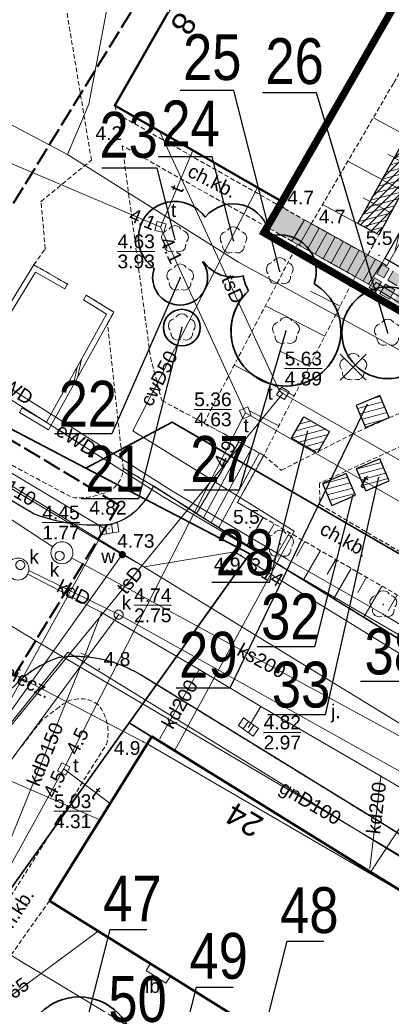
# Model space of a CAD drawing. Extents: x 5477758 to 5478353, y 5918276 to 5918502.
# Tile 57 of 127: x 5477910 to 5477931, y 5918394 to 5918447. Entities that reach past the tile are written whole.
import ezdxf
from ezdxf.enums import TextEntityAlignment as Align

# ---------------------------------------------------------------- set-up
doc = ezdxf.new("R2010")
doc.units = 0
doc.header["$LTSCALE"] = 0.25
doc.header["$PDSIZE"] = 0.75
for name, pattern in [('budynki akt$0$DASHED', [19.05, 12.7, -6.35]), ('L_0_06', [2, 1.5, -0.5]), ('PRZER1-1', [2, 1, -1]), ('PRZER2-1', [3, 2, -1]), ('PRZER3-1', [4, 3, -1]), ('PRZER4-1', [5, 4, -1])]:
    doc.linetypes.add(name, pattern=pattern)
doc.layers.get('0').update_dxf_attribs({"linetype": 'CONTINUOUS', "lineweight": 13})
for name, color, linetype, lineweight in [('0_NAWIERZCHNIA UTWARDZONA_CHODNIK', 254, 'CONTINUOUS', 0), ('A_GRANICA OPRACOWANIA', 7, 'CONTINUOUS', 0), ('GEPADR_O', 252, 'CONTINUOUS', 18), ('GEPPGD', 252, 'CONTINUOUS', 18), ('GESBZO', 252, 'CONTINUOUS', 50), ('GESDZI', 30, 'CONTINUOUS', 35), ('GESUZY', 252, 'PRZER1-1', 18), ('GSLKRW', 252, 'CONTINUOUS', 25), ('GSPPRB', 252, 'CONTINUOUS', 20), ('GSPRDL', 252, 'CONTINUOUS', 18), ('GSPWPN', 252, 'CONTINUOUS', 13), ('GSPWPN_O', 252, 'CONTINUOUS', 13), ('GSSDSO', 252, 'CONTINUOUS', 18), ('GSSIIN', 252, 'CONTINUOUS', 18), ('GSSIIN_O', 252, 'CONTINUOUS', 18), ('GSSKOA', 252, 'PRZER3-1', 18), ('GSSKOA_O', 252, 'PRZER3-1', 18), ('GSSKOD', 252, 'PRZER2-1', 18), ('GSSKOD_O', 252, 'PRZER2-1', 18), ('GSSSCK', 252, 'CONTINUOUS', 18), ('GSSZSN', 252, 'PRZER2-1', 18), ('GULCPR', 252, 'CONTINUOUS', 18), ('GULCPR_O', 252, 'CONTINUOUS', 18), ('GULEPR', 252, 'CONTINUOUS', 18), ('GULEPR_O', 252, 'CONTINUOUS', 18), ('GULGPR', 252, 'CONTINUOUS', 18), ('GULGPR_O', 252, 'CONTINUOUS', 18), ('GULKPR', 252, 'CONTINUOUS', 18), ('GULKPR_O', 252, 'CONTINUOUS', 18), ('GULTPR', 252, 'CONTINUOUS', 18), ('GULTPR_O', 252, 'CONTINUOUS', 18), ('GULWPR', 252, 'CONTINUOUS', 18), ('GULWPR_O', 252, 'CONTINUOUS', 18), ('GUPIKP', 252, 'CONTINUOUS', 18), ('GUPIWZ', 252, 'CONTINUOUS', 18), ('GUPIWZ_O', 252, 'CONTINUOUS', 18), ('GUPKKS', 252, 'CONTINUOUS', 18), ('GUPKSD', 252, 'CONTINUOUS', 18), ('GUPPRZ', 252, 'CONTINUOUS', 18), ('GUPPRZ_O', 252, 'CONTINUOUS', 18), ('GUPWZA', 252, 'CONTINUOUS', 18), ('GUPWZA_O', 252, 'CONTINUOUS', 18), ('GUPZCP', 252, 'CONTINUOUS', 18), ('GUSIKP', 252, 'CONTINUOUS', 18), ('krzyże', 252, 'CONTINUOUS', 13), ('pomiar', 252, 'CONTINUOUS', 18), ('zakres', 252, 'PRZER4-1', 50), ('ZZ_brak-drzewa', 4, 'CONTINUOUS', 30), ('ZZ_cięcie-krzewów', 203, 'CONTINUOUS', 25), ('ZZ_grupa', 60, 'CONTINUOUS', 30), ('ZZ_grupa-krzewow-szraf', 60, 'CONTINUOUS', 13), ('ZZ_korona', 94, 'CONTINUOUS', 35), ('ZZ_numer-inwentaryzacyjny', 5, 'CONTINUOUS', 25)]:
    doc.layers.add(name, color=color, linetype=linetype, lineweight=lineweight)
doc.layers.add('ZZ_PROJ-obrys-rabaty', color=7, linetype='CONTINUOUS')
doc.styles.add('GEO-INFO', font='arial.ttf')
doc.styles.add('zielen', font='ARIALN.TTF', dxfattribs={"height": 2.5})
pattern_1 = [(194.933, (5477837.84446, 5918344.9947), (0.08181636, -0.30677734), [])]

# ---------------------------------------------------------------- blocks, each defined once
blk = doc.blocks.new('POINT')
at = {"color": 0}
blk.add_point((0, 0), dxfattribs=at)
blk = doc.blocks.new('EPPGN')
blk.add_hatch(color=0).paths.add_polyline_path([(0, -0.09), (0.027812, -0.085595), (0.052901, -0.072812), (0.072812, -0.052901), (0.085595, -0.027812), (0.09, 0), (0.085595, 0.027812), (0.072812, 0.052901), (0.052901, 0.072812), (0.027812, 0.085595), (0, 0.09), (-0.027812, 0.085595), (-0.052901, 0.072812), (-0.072812, 0.052901), (-0.085595, 0.027812), (-0.09, 0), (-0.085595, -0.027812), (-0.072812, -0.052901), (-0.052901, -0.072812), (-0.027812, -0.085595)])
blk = doc.blocks.new('ODTN_2')
at = {"color": 0}
for points in [[(-1.5, -0.5), (0.5, 0.5)], [(-0.5, -0.5), (1.5, 0.5)]]:
    blk.add_lwpolyline(points, dxfattribs=at)
blk = doc.blocks.new('KOLO')
blk.add_hatch(color=0).paths.add_polyline_path([(-0.5, 0), (-0.482963, -0.12941), (-0.433013, -0.25), (-0.353553, -0.353553), (-0.25, -0.433013), (-0.12941, -0.482963), (0, -0.5), (0.12941, -0.482963), (0.25, -0.433013), (0.353553, -0.353553), (0.433013, -0.25), (0.482963, -0.12941), (0.5, 0), (0.482963, 0.12941), (0.433013, 0.25), (0.353553, 0.353553), (0.25, 0.433013), (0.12941, 0.482963), (0, 0.5), (-0.12941, 0.482963), (-0.25, 0.433013), (-0.353553, 0.353553), (-0.433013, 0.25), (-0.482963, 0.12941)])
blk = doc.blocks.new('OKRAG_PELNY')
at = {"color": 0}
blk.add_lwpolyline([(0, 0.5), (0.12941, 0.482963), (0.25, 0.433013), (0.353553, 0.353553), (0.433013, 0.25), (0.482963, 0.12941), (0.5, 0), (0.482963, -0.12941), (0.433013, -0.25), (0.353553, -0.353553), (0.25, -0.433013), (0.12941, -0.482963), (0, -0.5), (-0.12941, -0.482963), (-0.25, -0.433013), (-0.353553, -0.353553), (-0.433013, -0.25), (-0.482963, -0.12941), (-0.5, 0), (-0.482963, 0.12941), (-0.433013, 0.25), (-0.353553, 0.353553), (-0.25, 0.433013), (-0.12941, 0.482963)], close=True, dxfattribs=at)
blk = doc.blocks.new('SUUS05')
at = {"color": 0}
blk.add_lwpolyline([(0.5, -0.25), (-0.5, -0.25), (-0.5, 0.25), (0.5, 0.25)], close=True, dxfattribs=at)
for points in [[(-0.175, -0.25), (-0.175, 0.25)], [(0.175, -0.25), (0.175, 0.25)]]:
    blk.add_lwpolyline(points, dxfattribs=at)
blk = doc.blocks.new('KWADRAT_NIEPRZEZR')
at = {"color": 0}
blk.add_lwpolyline([(-0.5, -0.5), (0.5, -0.5), (0.5, 0.5), (-0.5, 0.5)], close=True, dxfattribs=at)
blk = doc.blocks.new('PION_C')
at = {"color": 0}
blk.add_lwpolyline([(0, 0.5), (0, -0.5)], dxfattribs=at)
blk = doc.blocks.new('SPDLP')
blk.add_hatch(color=0).paths.add_polyline_path([(0, -0.09), (0.027812, -0.085595), (0.052901, -0.072812), (0.072812, -0.052901), (0.085595, -0.027812), (0.09, 0), (0.085595, 0.027812), (0.072812, 0.052901), (0.052901, 0.072812), (0.027812, 0.085595), (0, 0.09), (-0.027812, 0.085595), (-0.052901, 0.072812), (-0.072812, 0.052901), (-0.085595, 0.027812), (-0.09, 0), (-0.085595, -0.027812), (-0.072812, -0.052901), (-0.052901, -0.072812), (-0.027812, -0.085595)])
at = {"color": 0}
for points in [[(-0.648554, 1.126667), (-0.481106, 1.325358), (-0.255912, 1.454989), (0, 1.5), (0.255912, 1.454989), (0.481106, 1.325358), (0.648554, 1.126667)], [(-1.271938, -0.268652), (-1.40916, -0.048001), (-1.462858, 0.20623), (-1.426585, 0.463525), (-1.304695, 0.693003), (-1.11182, 0.867117), (-0.871109, 0.964971)], [(0.871109, 0.964971), (1.11182, 0.867117), (1.304695, 0.693003), (1.426585, 0.463525), (1.462858, 0.20623), (1.40916, -0.048001), (1.271938, -0.268652)], [(-0.137547, -1.292703), (-0.389802, -1.355024), (-0.648184, -1.327532), (-0.881678, -1.213525), (-1.062258, -1.026689), (-1.168249, -0.78945), (-1.186929, -0.530282)], [(1.186929, -0.530282), (1.168249, -0.78945), (1.062258, -1.026689), (0.881678, -1.213525), (0.648184, -1.327532), (0.389802, -1.355024), (0.137547, -1.292703)]]:
    blk.add_lwpolyline(points, dxfattribs=at)
blk = doc.blocks.new('brak-drzewa')
at = {"layer": 'ZZ_brak-drzewa'}
for p, q in [((-0.707, 0.707), (0.707, -0.707)), ((0.707, 0.707), (-0.707, -0.707))]:
    blk.add_line(p, q, dxfattribs=at)

msp = doc.modelspace()

# ---------------------------------------------------------------- hatches: boundary and pattern name
at = {"lineweight": 0}
h = msp.add_hatch(color=254, dxfattribs=at)
h.paths.add_polyline_path([(5477936.329, 5918429.701), (5477936.849, 5918429.401), (5477937.149, 5918429.921), (5477936.629, 5918430.221)])
h.paths.add_polyline_path([(5477932.742, 5918430.787), (5477932.223, 5918431.086), (5477932.522, 5918431.606), (5477933.042, 5918431.307)])
h.paths.add_polyline_path([(5477937.586, 5918428.977), (5477937.066, 5918429.276), (5477937.365, 5918429.796), (5477937.885, 5918429.497)])
h.paths.add_polyline_path([(5477935.688, 5918429.089), (5477935.168, 5918429.389), (5477935.468, 5918429.909), (5477935.988, 5918429.609)])
h.paths.add_polyline_path([(5477934.215, 5918429.938), (5477933.695, 5918430.238), (5477933.995, 5918430.757), (5477934.515, 5918430.458)])
h.paths.add_polyline_path([(5477936.113, 5918429.826), (5477935.593, 5918430.125), (5477935.892, 5918430.645), (5477936.412, 5918430.346)])
h.paths.add_polyline_path([(5477935.376, 5918430.25), (5477934.856, 5918430.55), (5477935.156, 5918431.07), (5477935.676, 5918430.77)])
h.paths.add_polyline_path([(5477933.903, 5918431.099), (5477933.383, 5918431.398), (5477933.683, 5918431.918), (5477934.203, 5918431.619)])
h.paths.add_polyline_path([(5477933.167, 5918431.523), (5477932.647, 5918431.823), (5477932.947, 5918432.343), (5477933.466, 5918432.043)])
h.paths.add_polyline_path([(5477932.006, 5918431.211), (5477931.486, 5918431.511), (5477931.786, 5918432.031), (5477932.305, 5918431.731)])
h.paths.add_polyline_path([(5477931.694, 5918432.372), (5477931.174, 5918432.672), (5477931.474, 5918433.191), (5477931.993, 5918432.892)])
h.paths.add_polyline_path([(5477930.533, 5918432.06), (5477930.013, 5918432.36), (5477930.313, 5918432.879), (5477930.833, 5918432.58)])
h.paths.add_polyline_path([(5477935.381, 5918434.864), (5477935.081, 5918434.344), (5477935.601, 5918434.045), (5477935.9, 5918434.565)])
h.paths.add_polyline_path([(5477936.229, 5918436.337), (5477935.93, 5918435.817), (5477936.45, 5918435.518), (5477936.749, 5918436.038)])
h.paths.add_polyline_path([(5477931.269, 5918431.636), (5477930.75, 5918431.935), (5477931.049, 5918432.455), (5477931.569, 5918432.155)])
h.paths.add_polyline_path([(5477930.957, 5918432.796), (5477930.438, 5918433.096), (5477930.737, 5918433.616), (5477931.257, 5918433.316)])
h.paths.add_polyline_path([(5477934.956, 5918434.128), (5477934.657, 5918433.608), (5477935.176, 5918433.308), (5477935.476, 5918433.828)])
h.paths.add_polyline_path([(5477936.541, 5918435.176), (5477936.242, 5918434.656), (5477936.762, 5918434.357), (5477937.061, 5918434.877)])
h.paths.add_polyline_path([(5477937.39, 5918436.649), (5477937.091, 5918436.129), (5477937.61, 5918435.83), (5477937.91, 5918436.35)])
h.paths.add_polyline_path([(5477935.905, 5918428.964), (5477936.204, 5918429.484), (5477936.724, 5918429.185), (5477936.425, 5918428.665)])
h.paths.add_polyline_path([(5477934.952, 5918429.514), (5477934.432, 5918429.813), (5477934.732, 5918430.333), (5477935.251, 5918430.033)])
h.paths.add_polyline_path([(5477934.64, 5918430.674), (5477934.12, 5918430.974), (5477934.419, 5918431.494), (5477934.939, 5918431.194)])
h.paths.add_polyline_path([(5477933.479, 5918430.362), (5477932.959, 5918430.662), (5477933.259, 5918431.182), (5477933.778, 5918430.882)])
h.paths.add_polyline_path([(5477935.064, 5918431.411), (5477934.544, 5918431.711), (5477934.844, 5918432.23), (5477935.364, 5918431.931)])
h.paths.add_polyline_path([(5477936.117, 5918434.44), (5477935.817, 5918433.92), (5477936.337, 5918433.62), (5477936.637, 5918434.14)])
h.paths.add_polyline_path([(5477936.654, 5918437.074), (5477936.354, 5918436.554), (5477936.874, 5918436.254), (5477937.174, 5918436.774)])
h.paths.add_polyline_path([(5477935.268, 5918432.967), (5477934.969, 5918432.447), (5477935.489, 5918432.147), (5477935.788, 5918432.667)])
h.paths.add_polyline_path([(5477934.532, 5918433.391), (5477934.232, 5918432.871), (5477934.752, 5918432.572), (5477935.052, 5918433.092)])
h.paths.add_polyline_path([(5477936.966, 5918435.913), (5477936.666, 5918435.393), (5477937.186, 5918435.093), (5477937.486, 5918435.613)])
h.paths.add_polyline_path([(5477932.43, 5918431.948), (5477931.91, 5918432.247), (5477932.21, 5918432.767), (5477932.73, 5918432.468)])
h.paths.add_polyline_path([(5477935.693, 5918433.703), (5477935.393, 5918433.183), (5477935.913, 5918432.884), (5477936.212, 5918433.404)])
h.paths.add_polyline_path([(5477935.805, 5918435.601), (5477935.505, 5918435.081), (5477936.025, 5918434.781), (5477936.325, 5918435.301)])
h.paths.add_polyline_path([(5477933.808, 5918432.135), (5477934.107, 5918432.655), (5477934.627, 5918432.355), (5477934.328, 5918431.835)])
h.paths.add_polyline_path([(5477929.797, 5918432.484), (5477929.42, 5918432.702), (5477929.719, 5918433.221), (5477930.096, 5918433.004)])
h.paths.add_polyline_path([(5477930.221, 5918433.221), (5477929.844, 5918433.438), (5477930.144, 5918433.958), (5477930.52, 5918433.741)])
h.paths.add_polyline_path([(5477936.641, 5918428.54), (5477936.825, 5918428.434), (5477937.443, 5918428.729), (5477937.461, 5918428.76), (5477936.941, 5918429.06)])
h.paths.add_polyline_path([(5477937.868, 5918428.932), (5477937.841, 5918428.919), (5477938.102, 5918429.372), (5477938.413, 5918429.193)])
at = {"layer": '0_NAWIERZCHNIA UTWARDZONA_CHODNIK', "transparency": 33554636}
msp.add_hatch(color=256, dxfattribs=at).paths.add_polyline_path([(5477930.139, 5918434.043), (5477924.534, 5918437.158), (5477923.878, 5918435.979), (5477929.384, 5918432.886)])
at = {"layer": 'ZZ_cięcie-krzewów', "ltscale": 0.25}
h = msp.add_hatch(dxfattribs=at)
h.set_pattern_fill('ANSI31', color=256, scale=0.1)
h.set_pattern_definition([(45, (0, 0), (-0.224506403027, 0.224506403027), [])])
edge = h.paths.add_edge_path()
edge.add_line((5477944.967, 5918463.262), (5477929.952, 5918435.573))
edge.add_line((5477929.952, 5918435.573), (5477928.8, 5918436.198))
edge.add_line((5477928.8, 5918436.198), (5477944.111, 5918463.726))
edge.add_line((5477944.111, 5918463.726), (5477944.962, 5918463.253))
at = {"layer": 'ZZ_grupa-krzewow-szraf'}
h = msp.add_hatch(dxfattribs=at)
h.set_pattern_fill('ANSI31', color=256, scale=0.1, angle=90)
h.set_pattern_definition(pattern_1)
edge = h.paths.add_edge_path()
edge.add_line((5477944.967, 5918463.262), (5477929.952, 5918435.573))
edge.add_line((5477929.952, 5918435.573), (5477928.8, 5918436.198))
edge.add_line((5477928.8, 5918436.198), (5477944.111, 5918463.726))
edge.add_line((5477944.111, 5918463.726), (5477944.962, 5918463.253))
h = msp.add_hatch(dxfattribs=at)
h.set_pattern_fill('ANSI31', color=256, scale=0.1, angle=90)
h.set_pattern_definition(pattern_1)
h.paths.add_polyline_path([(5477929.234, 5918425.062), (5477930.517, 5918425.613), (5477930.002, 5918426.813), (5477928.719, 5918426.262)])
h = msp.add_hatch(dxfattribs=at)
h.set_pattern_fill('ANSI31', color=256, scale=0.1, angle=90)
h.set_pattern_definition(pattern_1)
edge = h.paths.add_edge_path()
edge.add_line((5477926.55, 5918423.7), (5477925.195, 5918424.479))
edge.add_line((5477925.195, 5918424.479), (5477925.867, 5918425.647))
edge.add_line((5477925.867, 5918425.647), (5477927.271, 5918424.839))
edge.add_line((5477927.271, 5918424.839), (5477926.6, 5918423.671))
h = msp.add_hatch(dxfattribs=at)
h.set_pattern_fill('ANSI31', color=256, scale=0.1, angle=90)
h.set_pattern_definition(pattern_1)
h.paths.add_polyline_path([(5477929.24, 5918421.599), (5477930.523, 5918422.15), (5477930.008, 5918423.349), (5477928.725, 5918422.798)])
h = msp.add_hatch(dxfattribs=at)
h.set_pattern_fill('ANSI31', color=256, scale=0.1, angle=90)
h.set_pattern_definition(pattern_1)
h.paths.add_polyline_path([(5477927.398, 5918420.808), (5477928.681, 5918421.359), (5477928.166, 5918422.558), (5477926.883, 5918422.007)])

# ---------------------------------------------------------------- linework, layer by layer
for p, q in [((5477929.766, 5918434.249), (5477930.139, 5918434.043)), ((5477929.766, 5918434.249), (5477930.139, 5918434.043)), ((5477929.844, 5918433.438), (5477930.144, 5918433.958)), ((5477930.139, 5918434.043), (5477930.395, 5918433.886)), ((5477930.139, 5918434.043), (5477930.395, 5918433.886)), ((5477930.144, 5918433.958), (5477930.52, 5918433.741)), ((5477930.221, 5918433.221), (5477929.844, 5918433.438)), ((5477930.52, 5918433.741), (5477930.221, 5918433.221)), ((5477930.438, 5918433.096), (5477930.737, 5918433.616)), ((5477929.384, 5918432.886), (5477929.64, 5918432.731)), ((5477929.42, 5918432.702), (5477929.719, 5918433.221)), ((5477929.726, 5918432.856), (5477929.641, 5918432.732)), ((5477929.719, 5918433.221), (5477930.096, 5918433.004)), ((5477929.805, 5918432.982), (5477929.726, 5918432.856)), ((5477930.096, 5918433.004), (5477929.797, 5918432.484)), ((5477930.013, 5918432.36), (5477930.313, 5918432.879)), ((5477930.313, 5918432.879), (5477930.833, 5918432.58)), ((5477930.957, 5918432.796), (5477930.438, 5918433.096)), ((5477929.797, 5918432.484), (5477929.42, 5918432.702)), ((5477930.533, 5918432.06), (5477930.013, 5918432.36)), ((5477930.833, 5918432.58), (5477930.533, 5918432.06))]:
    msp.add_line(p, q)
at = {"layer": 'A_GRANICA OPRACOWANIA', "color": 1, "linetype": 'budynki akt$0$DASHED', "ltscale": 0.1, "const_width": 0.4}
msp.add_lwpolyline([(5477924.666, 5918437.385), (5477923.68, 5918435.693), (5477947.085, 5918422.232), (5477949.411, 5918426.304), (5477947.596, 5918427.361), (5477964.141, 5918455.941), (5477965.541, 5918458.35), (5477956.078, 5918463.925), (5477947.799, 5918468.803), (5477947.799, 5918468.803), (5477943.997, 5918471.043), (5477943.489, 5918470.182), (5477933.716, 5918453.151), (5477933.004, 5918451.909), (5477924.666, 5918437.385)], dxfattribs=at)
at = {"layer": 'GESBZO', "linetype": 'Continuous', "lineweight": 50}
msp.add_lwpolyline([(5477938.187, 5918486.305), (5477944.481, 5918482.719), (5477947.274, 5918480.998), (5477931.149, 5918452.977), (5477933.004, 5918451.909), (5477924.666, 5918437.385), (5477915.543, 5918442.632), (5477923.558, 5918456.638), (5477921.783, 5918457.715)], close=True, dxfattribs=at)
for points in [[(5477911.982, 5918399.231), (5477917.56, 5918408.197), (5477972.897, 5918373.915)], [(5477967.119, 5918364.903), (5477911.982, 5918399.231)]]:
    msp.add_lwpolyline(points, dxfattribs=at)
at = {"layer": 'GESDZI', "linetype": 'Continuous'}
for points in [[(5477937.825, 5918494.464), (5477897.61, 5918435.89), (5477897.31, 5918433.06), (5477897.73, 5918431.34), (5477913.96, 5918422.85), (5477918.68, 5918425.35), (5477941.35, 5918412.22), (5477950.46, 5918406.9), (5477958.503, 5918401.94)], [(5477927.041, 5918302.392), (5477865.49, 5918345.57), (5477899.13, 5918390.84), (5477901.96, 5918388.82), (5477916.33, 5918408.95), (5477922.92, 5918418.17), (5477913.96, 5918422.85), (5477897.73, 5918431.34), (5477895.359, 5918432.58)], [(5477958.503, 5918401.94), (5477950.46, 5918406.9), (5477941.35, 5918412.22), (5477918.68, 5918425.35), (5477913.96, 5918422.85), (5477922.92, 5918418.17), (5477916.33, 5918408.95), (5477972.897, 5918373.915)], [(5477972.897, 5918373.915), (5477916.33, 5918408.95), (5477901.96, 5918388.82), (5477899.13, 5918390.84), (5477865.49, 5918345.57), (5477927.041, 5918302.392)]]:
    msp.add_lwpolyline(points, dxfattribs=at)
at = {"layer": 'GESUZY', "linetype": 'PRZER1-1', "lineweight": 18, "ltscale": 0.5}
for points in [[(5477958.503, 5918401.94), (5477950.46, 5918406.9), (5477941.35, 5918412.22), (5477918.68, 5918425.35), (5477913.96, 5918422.85), (5477897.73, 5918431.34), (5477897.31, 5918433.06), (5477897.61, 5918435.89), (5477937.825, 5918494.464)], [(5477937.825, 5918494.464), (5477897.61, 5918435.89), (5477897.31, 5918433.06), (5477897.73, 5918431.34), (5477913.96, 5918422.85), (5477918.68, 5918425.35), (5477941.35, 5918412.22), (5477950.46, 5918406.9), (5477958.503, 5918401.94)], [(5477927.041, 5918302.392), (5477865.49, 5918345.57), (5477899.13, 5918390.84), (5477901.96, 5918388.82), (5477916.33, 5918408.95), (5477972.897, 5918373.915)], [(5477972.897, 5918373.915), (5477916.33, 5918408.95), (5477901.96, 5918388.82), (5477899.13, 5918390.84), (5477865.49, 5918345.57), (5477927.041, 5918302.392)]]:
    msp.add_lwpolyline(points, dxfattribs=at)
at = {"layer": 'GSLKRW', "linetype": 'Continuous', "lineweight": 25}
for points in [[(5477895.308, 5918432.497, 0.01241), (5477895.353, 5918432.004, 0.157577), (5477897.052, 5918428.743), (5477911.178, 5918420.326, 0.107372), (5477915.322, 5918419.772, 0.229991), (5477917.649, 5918421.865)], [(5477916.923, 5918411.582, 0.17002), (5477912.469, 5918412.502, 0.138117), (5477909.644, 5918410.498), (5477899.436, 5918396.65), (5477887.751, 5918381.183), (5477876.648, 5918366.683), (5477867.96, 5918355.16), (5477862.12, 5918347.42), (5477861.665, 5918346.805)]]:
    msp.add_lwpolyline(points, format="xyb", dxfattribs=at)
for points in [[(5477920.002, 5918420.365), (5477917.649, 5918421.865)], [(5477920.002, 5918420.365), (5477922.774, 5918418.644), (5477934.671, 5918411.296), (5477936.246, 5918410.3), (5477952.54, 5918400.183)], [(5477974.636, 5918376.629), (5477959.233, 5918385.576), (5477951.149, 5918390.455), (5477931.59, 5918402.551), (5477916.923, 5918411.582)]]:
    msp.add_lwpolyline(points, dxfattribs=at)
at = {"layer": 'GSPPRB', "linetype": 'Continuous', "lineweight": 20}
for p in [(5477915.543, 5918442.632), (5477915.661, 5918442.181), (5477917.989, 5918441.225), (5477915.953, 5918440.43), (5477919.81, 5918440.177), (5477914.27, 5918439.647), (5477923.325, 5918438.156), (5477911.521, 5918437.398), (5477924.666, 5918437.385), (5477925.891, 5918436.39), (5477925.206, 5918435.233), (5477911.748, 5918434.808), (5477911.124, 5918433.94), (5477930.139, 5918434.043), (5477912.969, 5918432.883), (5477929.384, 5918432.886), (5477913.986, 5918432.279), (5477915.493, 5918431.361), (5477922.319, 5918424.276), (5477923.675, 5918423.54), (5477924.632, 5918422.726), (5477917.649, 5918421.865), (5477922.234, 5918420.976), (5477920.002, 5918420.365), (5477923.641, 5918420.151), (5477922.774, 5918418.644), (5477917.15, 5918417.448), (5477914.819, 5918414.967), (5477920.145, 5918411.846), (5477923.516, 5918409.832), (5477917.56, 5918408.197), (5477918.009, 5918408.095), (5477918.802, 5918407.422), (5477930.059, 5918406.036), (5477915.288, 5918404.546), (5477914.736, 5918403.658), (5477929.457, 5918401.019), (5477929.495, 5918400.802), (5477911.982, 5918399.231), (5477914.632, 5918397.581)]:
    msp.add_point(p, dxfattribs=at)
at = {"layer": 'GSSDSO', "linetype": 'Continuous', "lineweight": 18}
for points in [[(5477930.395, 5918433.886), (5477937.827, 5918446.866), (5477937.028, 5918447.302), (5477942.928, 5918457.672), (5477942.928, 5918457.672), (5477942.928, 5918457.672), (5477942.676, 5918457.835), (5477942.676, 5918457.835), (5477942.676, 5918457.835), (5477936.617, 5918447.185), (5477937.415, 5918446.75), (5477930.139, 5918434.043)], [(5477929.64, 5918432.731), (5477936.372, 5918428.658), (5477936.527, 5918428.915), (5477929.805, 5918432.982)]]:
    msp.add_lwpolyline(points, dxfattribs=at)
for points in [[(5477909.005, 5918426.998), (5477907.681, 5918427.788), (5477911.227, 5918433.536), (5477912.82, 5918432.623), (5477912.969, 5918432.883), (5477911.124, 5918433.94), (5477907.266, 5918427.687), (5477908.851, 5918426.74)], [(5477913.83, 5918432.023), (5477915.091, 5918431.254), (5477911.82, 5918425.344), (5477910.491, 5918426.132), (5477910.337, 5918425.874), (5477911.933, 5918424.928), (5477915.493, 5918431.361), (5477913.986, 5918432.279)]]:
    msp.add_lwpolyline(points, close=True, dxfattribs=at)
at = {"layer": 'GSSIIN', "linetype": 'Continuous', "lineweight": 18}
msp.add_lwpolyline([(5477918.33, 5918394.733), (5477918.579, 5918395.124), (5477917.492, 5918395.801), (5477917.25, 5918395.421)], close=True, dxfattribs=at)
at = {"layer": 'GSSKOA', "linetype": 'PRZER3-1', "lineweight": 18, "ltscale": 0.5}
for points in [[(5477895.308, 5918432.497, 0.01241), (5477895.353, 5918432.004, 0.157577), (5477897.052, 5918428.743), (5477911.178, 5918420.326, 0.107372), (5477915.322, 5918419.772, 0.229991), (5477917.649, 5918421.865), (5477920.002, 5918420.365), (5477922.774, 5918418.644), (5477934.671, 5918411.296), (5477936.246, 5918410.3), (5477952.54, 5918400.183), (5477955.756, 5918401.59), (5477958.309, 5918402.569), (5477959.059, 5918402.92)], [(5477916.923, 5918411.582, 0.17002), (5477912.469, 5918412.502, 0.138117), (5477909.644, 5918410.498), (5477899.436, 5918396.65), (5477887.751, 5918381.183), (5477876.648, 5918366.683), (5477867.96, 5918355.16), (5477862.12, 5918347.42), (5477861.665, 5918346.805)]]:
    msp.add_lwpolyline(points, format="xyb", dxfattribs=at)
msp.add_lwpolyline([(5477974.636, 5918376.629), (5477959.233, 5918385.576), (5477951.149, 5918390.455), (5477931.59, 5918402.551), (5477916.923, 5918411.582)], dxfattribs=at)
at = {"layer": 'GSSKOD', "linetype": 'PRZER2-1', "lineweight": 18, "ltscale": 0.5}
for points in [[(5477924.632, 5918422.726), (5477928.468, 5918424.674), (5477937.092, 5918428.506), (5477941.728, 5918430.721), (5477947.221, 5918436.084), (5477951.574, 5918440.386), (5477956.873, 5918449.535), (5477962.493, 5918459.043), (5477964.446, 5918462.055), (5477967.996, 5918468.433), (5477968.236, 5918468.933)], [(5477910.374, 5918454.624), (5477919.383, 5918449.343), (5477915.543, 5918442.632)], [(5477912.969, 5918432.883), (5477911.124, 5918433.94), (5477911.748, 5918434.808), (5477911.521, 5918437.398), (5477914.27, 5918439.647), (5477912.304, 5918451.514)], [(5477915.543, 5918442.632), (5477915.661, 5918442.181), (5477925.891, 5918436.39), (5477925.206, 5918435.233), (5477915.953, 5918440.43)], [(5477915.953, 5918440.43), (5477917.492, 5918428.892), (5477918.108, 5918426.534), (5477922.319, 5918424.276), (5477920.002, 5918420.365), (5477917.649, 5918421.865), (5477916.007, 5918422.835), (5477915.147, 5918430.736), (5477915.493, 5918431.361)], [(5477915.493, 5918431.361), (5477913.986, 5918432.279)], [(5477939.806, 5918419.904), (5477931.916, 5918424.377), (5477926.715, 5918422.022), (5477926.742, 5918420.853)], [(5477923.641, 5918420.151), (5477922.234, 5918420.976), (5477923.675, 5918423.54)], [(5477923.675, 5918423.54), (5477924.632, 5918422.726)], [(5477926.742, 5918420.853), (5477936.925, 5918414.846)], [(5477917.56, 5918408.197), (5477911.982, 5918399.231), (5477905.919, 5918390.686), (5477904.995, 5918389.152), (5477904.268, 5918387.86), (5477908.39, 5918385.079), (5477911.285, 5918383.065), (5477912.686, 5918381.948), (5477913.664, 5918381.047)], [(5477972.895, 5918373.912), (5477917.56, 5918408.197)]]:
    msp.add_lwpolyline(points, dxfattribs=at)
for points in [[(5477908.947, 5918423.53), (5477913.234, 5918421.232, 0.11504), (5477914.789, 5918421.434, 0.351163), (5477916.007, 5918422.835), (5477917.649, 5918421.865, -0.229991), (5477915.322, 5918419.772, -0.107372), (5477911.178, 5918420.326), (5477897.052, 5918428.743)], [(5477909.644, 5918410.498, -0.138117), (5477912.469, 5918412.502, -0.17002), (5477916.923, 5918411.582), (5477931.59, 5918402.551), (5477951.149, 5918390.455), (5477959.233, 5918385.576), (5477974.636, 5918376.629)], [(5477914.641, 5918409.933, 0.359028), (5477912.508, 5918409.806), (5477911.534, 5918409.059)], [(5477900.261, 5918390.369), (5477901, 5918389.887, 0.248684), (5477903.814, 5918389.947), (5477906.674, 5918394.398), (5477915.085, 5918407.763, 0.247475), (5477914.641, 5918409.933)], [(5477911.534, 5918409.059), (5477899.283, 5918393.144, 0.305414), (5477900.261, 5918390.369)]]:
    msp.add_lwpolyline(points, format="xyb", dxfattribs=at)
at = {"layer": 'GSSSCK', "linetype": 'Continuous', "lineweight": 18}
for points in [[(5477925.206, 5918435.233), (5477925.891, 5918436.39), (5477930.139, 5918434.043), (5477929.384, 5918432.886)], [(5477922.774, 5918418.644), (5477920.002, 5918420.365), (5477922.319, 5918424.276), (5477923.675, 5918423.54), (5477922.234, 5918420.976), (5477923.641, 5918420.151)]]:
    msp.add_lwpolyline(points, close=True, dxfattribs=at)
at = {"layer": 'GSSSCK', "linetype": 'Continuous', "lineweight": 18, "flags": 128}
for points in [[(5477926.264, 5918436.183), (5477925.613, 5918435.004)], [(5477926.702, 5918435.942), (5477926.049, 5918434.759)], [(5477927.14, 5918435.7), (5477926.485, 5918434.514)], [(5477927.577, 5918435.458), (5477926.921, 5918434.27)], [(5477928.015, 5918435.216), (5477927.357, 5918434.025)], [(5477928.453, 5918434.974), (5477927.793, 5918433.78)], [(5477928.89, 5918434.733), (5477928.229, 5918433.535)], [(5477929.328, 5918434.491), (5477928.665, 5918433.29)], [(5477929.766, 5918434.249), (5477929.101, 5918433.045)], [(5477920.38, 5918420.131), (5477922.558, 5918424.146)], [(5477920.806, 5918419.866), (5477922.997, 5918423.908)], [(5477921.231, 5918419.602), (5477923.437, 5918423.669)]]:
    msp.add_lwpolyline(points, dxfattribs=at)
at = {"layer": 'GSSZSN', "linetype": 'PRZER2-1', "lineweight": 18, "ltscale": 0.5}
for points in [[(5477929.356, 5918434.475), (5477926.268, 5918436.181), (5477930.77, 5918443.87), (5477944.733, 5918468.243), (5477950.113, 5918477.734), (5477949.938, 5918479.477), (5477950.546, 5918480.534)], [(5477950.546, 5918480.534), (5477953.061, 5918478.205), (5477947.805, 5918468.497), (5477938.059, 5918450.522), (5477929.356, 5918434.475)], [(5477923.675, 5918423.54), (5477920.41, 5918425.299), (5477925.518, 5918435.057), (5477928.662, 5918433.291)], [(5477928.662, 5918433.291), (5477923.675, 5918423.54)], [(5477935.768, 5918413.141), (5477934.671, 5918411.296), (5477922.774, 5918418.644), (5477923.641, 5918420.151)], [(5477923.641, 5918420.151), (5477935.768, 5918413.141)]]:
    msp.add_lwpolyline(points, dxfattribs=at)
at = {"layer": 'GSSZSN', "linetype": 'Continuous', "lineweight": 18, "flags": 128}
for points in [[(5477932.563, 5918440.389), (5477929.655, 5918441.966)], [(5477931.91, 5918439.185), (5477930.437, 5918439.984)], [(5477931.258, 5918437.981), (5477928.27, 5918439.601)], [(5477929.952, 5918435.573), (5477926.886, 5918437.236)], [(5477930.605, 5918436.777), (5477929.091, 5918437.598)], [(5477927.838, 5918431.68), (5477926.226, 5918432.504)], [(5477927.003, 5918430.048), (5477923.764, 5918431.705)], [(5477926.169, 5918428.416), (5477924.541, 5918429.248)], [(5477925.334, 5918426.784), (5477922.063, 5918428.456)], [(5477924.5, 5918425.152), (5477922.856, 5918425.992)], [(5477924.245, 5918419.802), (5477923.805, 5918419.04)], [(5477925.085, 5918419.316), (5477924.191, 5918417.769)], [(5477925.925, 5918418.831), (5477925.47, 5918418.045)], [(5477926.764, 5918418.345), (5477925.842, 5918416.749)], [(5477927.604, 5918417.86), (5477927.136, 5918417.049)], [(5477928.444, 5918417.374), (5477927.494, 5918415.729)], [(5477929.284, 5918416.889), (5477928.802, 5918416.054)], [(5477930.124, 5918416.403), (5477929.145, 5918414.709)], [(5477930.964, 5918415.918), (5477930.468, 5918415.058)]]:
    msp.add_lwpolyline(points, dxfattribs=at)
at = {"layer": 'GULCPR', "linetype": 'Continuous', "lineweight": 18}
for points in [[(5477918.802, 5918407.422), (5477925.327, 5918419.408), (5477916.527, 5918424.87), (5477923.325, 5918438.156)], [(5477901.249, 5918387.665), (5477914.632, 5918397.581)]]:
    msp.add_lwpolyline(points, dxfattribs=at)
at = {"layer": 'GULEPR', "linetype": 'Continuous', "lineweight": 18}
for points in [[(5477912.965, 5918439.958), (5477914.122, 5918442.7), (5477915.553, 5918450.196), (5477922.562, 5918463.335), (5477924.456, 5918462.373)], [(5477956.997, 5918399.286), (5477946.078, 5918405.328), (5477936.07, 5918410.789), (5477942.415, 5918423.098), (5477922.29, 5918434.078), (5477912.965, 5918439.958), (5477903.098, 5918445.156)], [(5477957.09, 5918399.45), (5477955.548, 5918400.414), (5477947.165, 5918405.69), (5477945.326, 5918406.96), (5477944.742, 5918407.21), (5477944.409, 5918407.308), (5477943.687, 5918407.502), (5477942.91, 5918407.71), (5477940.285, 5918408.946), (5477937.356, 5918410.529), (5477930.158, 5918414.889), (5477924.924, 5918417.889), (5477918.703, 5918421.594), (5477904.953, 5918430.272), (5477898.015, 5918434.574), (5477896.72, 5918434.791)], [(5477956.855, 5918399.036), (5477949.833, 5918403.508), (5477944.777, 5918406.603), (5477944.059, 5918406.92), (5477942.974, 5918407.121), (5477940.705, 5918408.105), (5477938.886, 5918409.123), (5477933.346, 5918412.411), (5477923.958, 5918417.873), (5477918.134, 5918421.314), (5477906.504, 5918428.715), (5477897.757, 5918434.117), (5477896.584, 5918434.328), (5477896.452, 5918434.356)], [(5477935.499, 5918397.082), (5477937.361, 5918397.785), (5477912.983, 5918412.792), (5477909.758, 5918408.797), (5477894.703, 5918390.505), (5477886.307, 5918389.031), (5477885.058, 5918389.937)]]:
    msp.add_lwpolyline(points, dxfattribs=at)
at = {"layer": 'GULGPR', "linetype": 'Continuous', "lineweight": 18}
for points in [[(5477891.124, 5918425.698), (5477899.646, 5918420.458), (5477911.206, 5918413.431), (5477941.239, 5918395.738), (5477961.161, 5918384.007), (5477967.774, 5918379.961), (5477974.238, 5918376.007)], [(5477901.196, 5918416.209), (5477917.311, 5918407.797), (5477931.878, 5918399.322), (5477939.588, 5918394.835)]]:
    msp.add_lwpolyline(points, dxfattribs=at)
at = {"layer": 'GULKPR', "linetype": 'Continuous', "lineweight": 18}
for points in [[(5477912.162, 5918418.555), (5477894.041, 5918430.438)], [(5477932.971, 5918407.191), (5477913.191, 5918417.939)], [(5477915.758, 5918414.847), (5477910.854, 5918417.255)], [(5477956.789, 5918390.358), (5477947.622, 5918395.734), (5477945.657, 5918396.892), (5477932.951, 5918404.334), (5477930.059, 5918406.036), (5477923.516, 5918409.832), (5477920.145, 5918411.846), (5477914.819, 5918414.967), (5477910.792, 5918417.059)], [(5477915.758, 5918414.847), (5477904.421, 5918399.536), (5477906.967, 5918402.974), (5477866.761, 5918348.672)], [(5477913.929, 5918412.651), (5477914.819, 5918414.967)], [(5477947.913, 5918396.914), (5477915.758, 5918414.847)], [(5477909.547, 5918401.817), (5477913.929, 5918412.651)], [(5477918.009, 5918408.095), (5477920.145, 5918411.846)], [(5477922.841, 5918408.715), (5477923.516, 5918409.832)], [(5477929.457, 5918401.019), (5477930.059, 5918406.036)], [(5477929.495, 5918400.802), (5477933.207, 5918406.415)], [(5477938.504, 5918379.01), (5477904.421, 5918399.536)]]:
    msp.add_lwpolyline(points, dxfattribs=at)
at = {"layer": 'GULTPR', "linetype": 'Continuous', "lineweight": 18}
for points in [[(5477901.914, 5918443.233), (5477903.002, 5918442.467), (5477903.21, 5918442.32), (5477903.44, 5918442.222), (5477917.807, 5918436.099), (5477918.04, 5918436), (5477918.172, 5918435.71), (5477922.67, 5918425.86)], [(5477924.72, 5918426.924), (5477924.511, 5918427.071), (5477917.989, 5918441.225)], [(5477918.04, 5918436), (5477919.81, 5918440.177)], [(5477894.819, 5918431.703), (5477902.285, 5918427.122), (5477915.001, 5918419.525), (5477909.726, 5918409.968), (5477908.029, 5918406.56)], [(5477908.029, 5918406.56), (5477924.72, 5918426.924)], [(5477924.72, 5918426.924), (5477942.238, 5918416.91), (5477943.582, 5918416.114)], [(5477922.67, 5918425.86), (5477922.52, 5918425.566), (5477912.874, 5918406.653), (5477912.76, 5918406.43), (5477912.639, 5918406.211), (5477904.061, 5918390.689), (5477903.94, 5918390.47), (5477913.569, 5918382.272), (5477913.76, 5918382.11), (5477913.65, 5918381.879), (5477908.41, 5918370.85), (5477908.262, 5918370.649), (5477904.55, 5918365.6), (5477904.751, 5918365.452), (5477947.345, 5918334.06)], [(5477922.67, 5918425.86), (5477935.673, 5918418.385), (5477935.89, 5918418.26), (5477933.606, 5918413.902), (5477933.49, 5918413.68), (5477943.93, 5918407.78), (5477945.066, 5918410.05)], [(5477908.029, 5918406.56), (5477914.736, 5918403.658)], [(5477912.76, 5918406.43), (5477915.288, 5918404.546)]]:
    msp.add_lwpolyline(points, dxfattribs=at)
at = {"layer": 'GULWPR', "linetype": 'Continuous', "lineweight": 18}
for points in [[(5477955.968, 5918397.472), (5477946.993, 5918402.936), (5477941.139, 5918406.6), (5477936.272, 5918409.44), (5477935.954, 5918409.731), (5477922.073, 5918418.277), (5477917.15, 5918417.448), (5477915.953, 5918418.122), (5477894.353, 5918430.945)], [(5477894.488, 5918431.165), (5477897.208, 5918429.641), (5477922.238, 5918414.33), (5477935.328, 5918406.317), (5477940.653, 5918403.243), (5477944.829, 5918400.897), (5477958.681, 5918392.967)], [(5477915.953, 5918418.122), (5477908.77, 5918408.053), (5477881.88, 5918372.15), (5477885.271, 5918369.927)]]:
    msp.add_lwpolyline(points, dxfattribs=at)
at = {"layer": 'GUPPRZ_O', "linetype": 'Continuous', "lineweight": 9, "flags": 128}
for points in [[(5477915.692, 5918434.672), (5477917.73, 5918434.672)], [(5477924.815, 5918428.276), (5477926.854, 5918428.276)], [(5477919.881, 5918426.05), (5477921.92, 5918426.05)], [(5477911.591, 5918419.875), (5477913.629, 5918419.875)], [(5477916.6, 5918415.359), (5477918.638, 5918415.359)], [(5477923.668, 5918408.418), (5477925.706, 5918408.418)], [(5477912.226, 5918404.117), (5477914.264, 5918404.117)]]:
    msp.add_lwpolyline(points, dxfattribs=at)
at = {"layer": 'GUSIKP', "linetype": 'Continuous', "lineweight": 18}
for points in [[(5477913.263, 5918418.226, 0.57735), (5477912.363, 5918418.745, 1.732051)], [(5477910.86, 5918417.336, 0.57735), (5477909.96, 5918417.855, 1.732051)]]:
    msp.add_lwpolyline(points, format="xyb", close=True, dxfattribs=at)
at = {"layer": 'krzyże'}
for p, q in [((5477929.766, 5918434.249), (5477930.139, 5918434.043)), ((5477930.139, 5918434.043), (5477930.395, 5918433.886)), ((5477929.384, 5918432.886), (5477929.64, 5918432.731)), ((5477929.726, 5918432.856), (5477929.641, 5918432.732)), ((5477929.805, 5918432.982), (5477929.726, 5918432.856))]:
    msp.add_line(p, q, dxfattribs=at)
at = {"layer": 'pomiar', "linetype": 'L_0_06', "lineweight": 13, "flags": 128}
msp.add_lwpolyline([(5477930.139, 5918434.043), (5477930.395, 5918433.886)], dxfattribs=at)
at = {"layer": 'zakres', "linetype": 'PRZER4-1', "lineweight": 40}
msp.add_lwpolyline([(5477963.54, 5918377.848), (5477941.504, 5918392.244), (5477979.546, 5918459.295), (5477938.033, 5918482.848), (5477904.167, 5918427.813), (5477915.775, 5918420.837), (5477872.982, 5918351.171), (5477887.852, 5918340.978), (5477923.836, 5918315.921)], close=True, dxfattribs=at)
at = {"layer": 'ZZ_grupa'}
for points, elevation in [([(5477944.967, 5918463.262), (5477929.952, 5918435.573), (5477928.8, 5918436.198), (5477944.111, 5918463.726), (5477944.962, 5918463.253)], 10.06), ([(5477929.234, 5918425.062), (5477930.517, 5918425.613), (5477930.002, 5918426.813), (5477928.719, 5918426.262), (5477929.234, 5918425.062)], 10.18), ([(5477926.55, 5918423.7), (5477925.195, 5918424.479), (5477925.867, 5918425.647), (5477927.271, 5918424.839), (5477926.6, 5918423.671)], 10.18)]:
    msp.add_lwpolyline(points, dxfattribs=dict(at, elevation=elevation))
for points in [[(5477929.24, 5918421.599), (5477930.523, 5918422.15), (5477930.008, 5918423.349), (5477928.725, 5918422.798), (5477929.24, 5918421.599)], [(5477927.398, 5918420.808), (5477928.681, 5918421.359), (5477928.166, 5918422.558), (5477926.883, 5918422.007), (5477927.398, 5918420.808)]]:
    msp.add_lwpolyline(points, dxfattribs=at)
at = {"layer": 'ZZ_korona', "ltscale": 0.25}
msp.add_circle((5477930.441, 5918430.226), 2.5, dxfattribs=at)
at = {"layer": 'ZZ_korona'}
for centre, radius in [((5477919.205, 5918430.51), 1), ((5477913.6, 5918390.983, 10.12), 3)]:
    msp.add_circle(centre, radius, dxfattribs=at)
for centre, radius, start, end in [((5477918.828, 5918435.396), 2, 34.644, 235.6474), ((5477922.019, 5918435.264), 2, 6.9767, 140.606), ((5477924.547, 5918433.582), 2, 339.9594, 105.7479), ((5477919.11, 5918433.235), 1.5, 160.1154, 34.7518), ((5477918.828, 5918435.396), 2, 319.2199, 320.606), ((5477922.019, 5918435.264), 2, 214.644, 285.7479), ((5477924.547, 5918433.582), 2, 186.9767, 211.9141), ((5477924.886, 5918430.322, -10.18), 3, 132.7573, 352.867), ((5477930.441, 5918430.226), 2.5, 296.0071, 153.8023)]:
    msp.add_arc(centre, radius, start, end, dxfattribs=at)
at = {"layer": 'ZZ_korona', "ltscale": 0.25}
msp.add_arc((5477924.886, 5918430.322, -10.18), 3, 132.7573, 59.1161, dxfattribs=at)
at = {"layer": 'ZZ_numer-inwentaryzacyjny'}
for points in [[(5477924.547, 5918433.582), (5477922.046, 5918443.451), (5477919.115, 5918443.451)], [(5477930.441, 5918430.226), (5477926.546, 5918443.318), (5477923.615, 5918443.318)], [(5477922.019, 5918435.264), (5477920.862, 5918439.83), (5477917.931, 5918439.83)], [(5477918.828, 5918435.396), (5477917.862, 5918439.207), (5477914.842, 5918439.207)], [(5477919.11, 5918433.235), (5477915.387, 5918424.71), (5477912.263, 5918424.71)], [(5477919.205, 5918430.51), (5477916.837, 5918421.168), (5477913.713, 5918421.168)], [(5477924.886, 5918430.322), (5477922.334, 5918421.636), (5477919.314, 5918421.636)], [(5477929.319, 5918426.333), (5477921.831, 5918410.839), (5477918.9, 5918410.839)], [(5477926.066, 5918424.887), (5477923.966, 5918416.6), (5477920.841, 5918416.6)], [(5477929.93, 5918422.345), (5477927.026, 5918409.383), (5477923.901, 5918409.383)], [(5477928.535, 5918421.381), (5477926.435, 5918413.095), (5477923.311, 5918413.095)], [(5477934.18, 5918419.477), (5477932.08, 5918411.19), (5477928.955, 5918411.19)], [(5477923.257, 5918390.345), (5477924.949, 5918397.021), (5477926.953, 5918397.021)], [(5477918.023, 5918386.719), (5477920.001, 5918394.526), (5477922.005, 5918394.526)]]:
    msp.add_lwpolyline(points, dxfattribs=at)
at = {"layer": 'ZZ_numer-inwentaryzacyjny', "elevation": 10.12}
msp.add_lwpolyline([(5477913.6, 5918390.983), (5477915.292, 5918397.658), (5477917.296, 5918397.658)], dxfattribs=at)
at = {"layer": 'ZZ_PROJ-obrys-rabaty'}
msp.add_lwpolyline([(5477930.289, 5918434.302), (5477933.434, 5918432.49), (5477935.28, 5918435.692), (5477932.118, 5918437.498), (5477930.289, 5918434.302)], dxfattribs=at)

# ---------------------------------------------------------------- block references
at = {"layer": 'GEPPGD', "lineweight": 18, "xscale": 0.5, "yscale": 0.5}
for p in [(5477918.68, 5918425.35), (5477913.96, 5918422.85), (5477922.92, 5918418.17), (5477916.33, 5918408.95)]:
    msp.add_blockref('EPPGN', p, dxfattribs=at)
at = {"layer": 'GSPRDL', "lineweight": 18, "xscale": 0.5, "yscale": 0.5}
for p in [(5477918.828, 5918435.327), (5477919.11, 5918433.235), (5477919.205, 5918430.51)]:
    msp.add_blockref('SPDLP', p, dxfattribs=at)
at = {"layer": 'GSPRDL', "color": 96, "lineweight": 18, "true_color": 0x008000, "xscale": 0.5, "yscale": 0.5}
for p in [(5477918.828, 5918435.327), (5477922.019, 5918435.264), (5477919.11, 5918433.235), (5477924.547, 5918433.582), (5477919.205, 5918430.51), (5477924.886, 5918430.322), (5477930.441, 5918430.226), (5477928.56, 5918428.352), (5477924.565, 5918418.708), (5477930.198, 5918415.404)]:
    msp.add_blockref('SPDLP', p, dxfattribs=at)
at = {"layer": 'GSPWPN', "lineweight": 13, "xscale": 0.09, "yscale": 0.09}
for p in [(5477915.855, 5918441.728), (5477924.751, 5918437.069), (5477926.268, 5918436.181), (5477929.966, 5918434.451), (5477922.919, 5918419.6), (5477922.443, 5918418.077), (5477914.693, 5918411.873), (5477917.079, 5918407.918)]:
    msp.add_blockref('KOLO', p, dxfattribs=at)
at = {"layer": 'GSSDSO', "lineweight": 18, "xscale": 0.5}
for p, yscale, rotation in [((5477931.062, 5918435.352), 0.300000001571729, 240.2067430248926), ((5477913.498, 5918428.065), 0.299999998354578, 61.04044905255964)]:
    msp.add_blockref('ODTN_2', p, dxfattribs=dict(at, yscale=yscale, rotation=rotation))
at = {"layer": 'GUPIKP', "lineweight": 18, "xscale": 0.5, "yscale": 0.5}
for p in [(5477918.04, 5918436), (5477924.72, 5918426.924), (5477922.67, 5918425.86), (5477912.76, 5918406.43)]:
    msp.add_blockref('POINT', p, dxfattribs=at)
at = {"layer": 'GUPIWZ', "lineweight": 18, "xscale": 0.5, "yscale": 0.5}
for p, rotation in [((5477918.04, 5918436), 346.1961578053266), ((5477924.72, 5918426.924), 327.9451196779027), ((5477922.67, 5918425.86), 292.3030649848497), ((5477912.76, 5918406.43), 63.41105642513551)]:
    msp.add_blockref('KWADRAT_NIEPRZEZR', p, dxfattribs=dict(at, rotation=rotation))
for p in [(5477912.533, 5918418.056), (5477910.391, 5918417.555), (5477915.758, 5918414.847)]:
    msp.add_blockref('OKRAG_PELNY', p, dxfattribs=at)
at = {"layer": 'GUPKKS', "lineweight": 18}
for p, rotation in [((5477915.231, 5918419.532), 8.88065658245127), ((5477922.841, 5918408.715), 324.7936430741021)]:
    msp.add_blockref('SUUS05', p, dxfattribs=dict(at, rotation=rotation))
at = {"layer": 'GUPKSD', "lineweight": 18, "xscale": 0.5, "yscale": 0.5}
msp.add_blockref('POINT', (5477915.758, 5918414.847), dxfattribs=at)
at = {"layer": 'GUPPRZ', "lineweight": 18}
for p in [(5477917.807, 5918436.099), (5477918.04, 5918436), (5477918.172, 5918435.71), (5477924.72, 5918426.924), (5477922.67, 5918425.86), (5477922.52, 5918425.566), (5477915.231, 5918419.532), (5477912.663, 5918418.226), (5477915.953, 5918418.122), (5477922.073, 5918418.277), (5477915.758, 5918414.847), (5477922.841, 5918408.715), (5477912.874, 5918406.653), (5477912.639, 5918406.211), (5477912.76, 5918406.43)]:
    msp.add_blockref('POINT', p, dxfattribs=at)
at = {"layer": 'GUPWZA', "lineweight": 18, "xscale": 0.4, "yscale": 0.4, "rotation": 330.5138855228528}
msp.add_blockref('KOLO', (5477915.953, 5918418.122), dxfattribs=at)
at = {"layer": 'GUPZCP', "lineweight": 18, "xscale": 0.5, "yscale": 0.5, "rotation": 68.97990090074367}
msp.add_blockref('PION_C', (5477913.929, 5918412.651), dxfattribs=at)
at = {"layer": 'ZZ_brak-drzewa'}
msp.add_blockref('brak-drzewa', (5477928.56, 5918428.352), dxfattribs=at)

# ---------------------------------------------------------------- texts
at = {"layer": 'GEPADR_O', "linetype": 'Continuous', "lineweight": 0, "style": 'GEO-INFO'}
for s, rotation, p in [('8', 237.3902, (5477920.097, 5918447.167)), ('24', 149.3499, (5477923.121, 5918402.609))]:
    msp.add_text(s, height=1.25, rotation=rotation, dxfattribs=at).set_placement(p, align=Align.TOP_LEFT)
at = {"layer": 'GSPWPN_O', "linetype": 'Continuous', "lineweight": 0, "style": 'GEO-INFO'}
for s, p in [('4.2', (5477914.488, 5918440.746)), ('4.7', (5477924.959, 5918437.232)), ('4.7', (5477926.679, 5918436.195)), ('5.5', (5477929.245, 5918435.023)), ('5.5', (5477921.998, 5918419.809)), ('4.9', (5477920.95, 5918417.208)), ('4.8', (5477914.94, 5918412.053)), ('4.9', (5477915.488, 5918407.195))]:
    msp.add_text(s, height=0.75, dxfattribs=at).set_placement(p)
at = {"layer": 'GSSIIN_O', "linetype": 'Continuous', "lineweight": 0, "style": 'GEO-INFO'}
msp.add_text('ib', height=0.75, dxfattribs=at).set_placement((5477917.608, 5918394.596), align=Align.MIDDLE)
at = {"layer": 'GSSKOA_O', "linetype": 'Continuous', "lineweight": 0, "style": 'GEO-INFO'}
msp.add_text('j.', height=0.75, dxfattribs=at).set_placement((5477927.61, 5918409.479), align=Align.MIDDLE)
at = {"layer": 'GSSKOD_O', "linetype": 'Continuous', "lineweight": 0, "style": 'GEO-INFO'}
for rotation, p in [(333.435, (5477920.876, 5918438.521)), (331.167, (5477928.08, 5918418.962)), (57.3467, (5477910.107, 5918398.61))]:
    msp.add_text('ch.kb.', height=0.75, rotation=rotation, dxfattribs=at).set_placement(p, align=Align.MIDDLE)
at = {"layer": 'GULCPR_O', "linetype": 'Continuous', "lineweight": 0, "style": 'GEO-INFO'}
for s, rotation, p in [('cwD50', 62.9002, (5477917.947, 5918427.743)), ('cwD65', 36.5373, (5477909.449, 5918393.855))]:
    msp.add_text(s, height=0.75, rotation=rotation, dxfattribs=at).set_placement(p, align=Align.MIDDLE)
at = {"layer": 'GULEPR_O', "linetype": 'Continuous', "lineweight": 0, "style": 'GEO-INFO'}
for rotation, p in [(327.743, (5477909.994, 5918427.194)), (327.5288, (5477913.441, 5918424.401))]:
    msp.add_text('eWD', height=0.75, rotation=rotation, dxfattribs=at).set_placement(p, align=Align.MIDDLE_CENTER)
at = {"layer": 'GULGPR_O', "linetype": 'Continuous', "lineweight": 0, "style": 'GEO-INFO'}
for s, rotation, p in [('gnD50-niecz.', 332.4379, (5477909.254, 5918412.003)), ('gnD100', 329.4966, (5477926.223, 5918404.585))]:
    msp.add_text(s, height=0.75, rotation=rotation, dxfattribs=at).set_placement(p, align=Align.MIDDLE_CENTER)
at = {"layer": 'GULKPR_O', "linetype": 'Continuous', "lineweight": 0, "style": 'GEO-INFO'}
for s, rotation, p in [('kdD', 333.8463, (5477913.306, 5918416.051)), ('ks200', 331.4802, (5477923.558, 5918412.333)), ('kdD150', 67.9808, (5477911.738, 5918407.234))]:
    msp.add_text(s, height=0.75, rotation=rotation, dxfattribs=at).set_placement(p, align=Align.MIDDLE_CENTER)
for rotation, p in [(60.3399, (5477919.077, 5918409.971)), (83.1651, (5477929.8, 5918404.302))]:
    msp.add_text('kd200', height=0.75, rotation=rotation, dxfattribs=at).set_placement(p, align=Align.MIDDLE)
at = {"layer": 'GULTPR_O', "linetype": 'Continuous', "lineweight": 0, "style": 'GEO-INFO'}
for s, rotation, p in [('t', 67.0313, (5477918.925, 5918438.089)), ('tsD', 294.7394, (5477921.997, 5918432.602)), ('t', 330.106, (5477929.172, 5918422.122)), ('tsD', 50.6611, (5477916.374, 5918416.742)), ('t', 323.305, (5477914.536, 5918405.12))]:
    msp.add_text(s, height=0.75, rotation=rotation, dxfattribs=at).set_placement(p, align=Align.MIDDLE)
at = {"layer": 'GULWPR_O', "linetype": 'Continuous', "lineweight": 0, "style": 'GEO-INFO'}
msp.add_text('wo110', height=0.75, rotation=329.306, dxfattribs=at).set_placement((5477909.826, 5918421.843), align=Align.MIDDLE_CENTER)
at = {"layer": 'GUPIWZ_O', "linetype": 'Continuous', "lineweight": 0, "style": 'GEO-INFO'}
for s, p in [('t', (5477918.899, 5918436.548)), ('t', (5477924.166, 5918426.584)), ('t', (5477922.859, 5918424.803)), ('k', (5477911.401, 5918417.635)), ('k', (5477912.514, 5918416.928)), ('k', (5477916.438, 5918415.126)), ('t', (5477913.564, 5918406.245))]:
    msp.add_text(s, height=0.75, dxfattribs=at).set_placement(p, align=Align.RIGHT)
at = {"layer": 'GUPPRZ_O', "linetype": 'Continuous', "lineweight": 0, "style": 'GEO-INFO'}
for s, rotation, p in [('4.1', 336.7523, (5477916.4, 5918436.721)), ('4.1', 296.1994, (5477918.302, 5918435.396)), ('4.9', 64.288, (5477921.226, 5918422.965)), ('4.5', 62.8507, (5477913.163, 5918407.297)), ('4.5', 64.1467, (5477911.928, 5918404.946))]:
    msp.add_text(s, height=0.75, rotation=rotation, dxfattribs=at).set_placement(p, align=Align.MIDDLE_LEFT)
for s, p in [('4.63', (5477915.692, 5918434.844)), ('3.93', (5477915.692, 5918433.749)), ('5.63', (5477924.815, 5918428.449)), ('4.89', (5477924.815, 5918427.354)), ('5.36', (5477919.881, 5918426.223)), ('4.63', (5477919.881, 5918425.128)), ('4.45', (5477911.591, 5918420.047)), ('1.77', (5477911.591, 5918418.952)), ('4.74', (5477916.6, 5918415.531)), ('2.75', (5477916.6, 5918414.436)), ('4.82', (5477923.668, 5918408.59)), ('2.97', (5477923.668, 5918407.495)), ('5.03', (5477912.226, 5918404.29)), ('4.31', (5477912.226, 5918403.195))]:
    msp.add_text(s, height=0.75, dxfattribs=at).set_placement(p)
for s, p in [('4.82', (5477914.151, 5918420.679)), ('4.73', (5477915.674, 5918418.872))]:
    msp.add_text(s, height=0.75, dxfattribs=at).set_placement(p, align=Align.MIDDLE_LEFT)
msp.add_text('3.14', height=0.75, rotation=328.38, dxfattribs=at).set_placement((5477924.64, 5918416.651), align=Align.MIDDLE_RIGHT)
at = {"layer": 'GUPWZA_O', "linetype": 'Continuous', "lineweight": 0, "style": 'GEO-INFO'}
msp.add_text('w', height=0.75, dxfattribs=at).set_placement((5477915.561, 5918417.662), align=Align.RIGHT)
at = {"layer": 'ZZ_numer-inwentaryzacyjny', "linetype": 'Continuous', "char_height": 2.5, "width": 3.31586, "attachment_point": 1, "style": 'zielen'}
for s, insert in [('25', (5477919.271, 5918446.522)), ('26', (5477923.767, 5918446.302)), ('24', (5477918.087, 5918442.901)), ('23', (5477914.71, 5918442.282)), ('22', (5477912.482, 5918427.607)), ('27', (5477919.665, 5918424.595)), ('21', (5477913.932, 5918424.065)), ('28', (5477921.06, 5918419.497)), ('32', (5477923.53, 5918415.992)), ('38', (5477929.174, 5918414.087)), ('29', (5477919.056, 5918413.91)), ('33', (5477924.12, 5918412.28)), ('47', (5477914.914, 5918400.61, 10.12)), ('48', (5477924.571, 5918399.972)), ('49', (5477919.623, 5918397.477)), ('50', (5477915.195, 5918395.121))]:
    msp.add_mtext(s, dxfattribs=dict(at, insert=insert))

doc.saveas('drawing.dxf')
